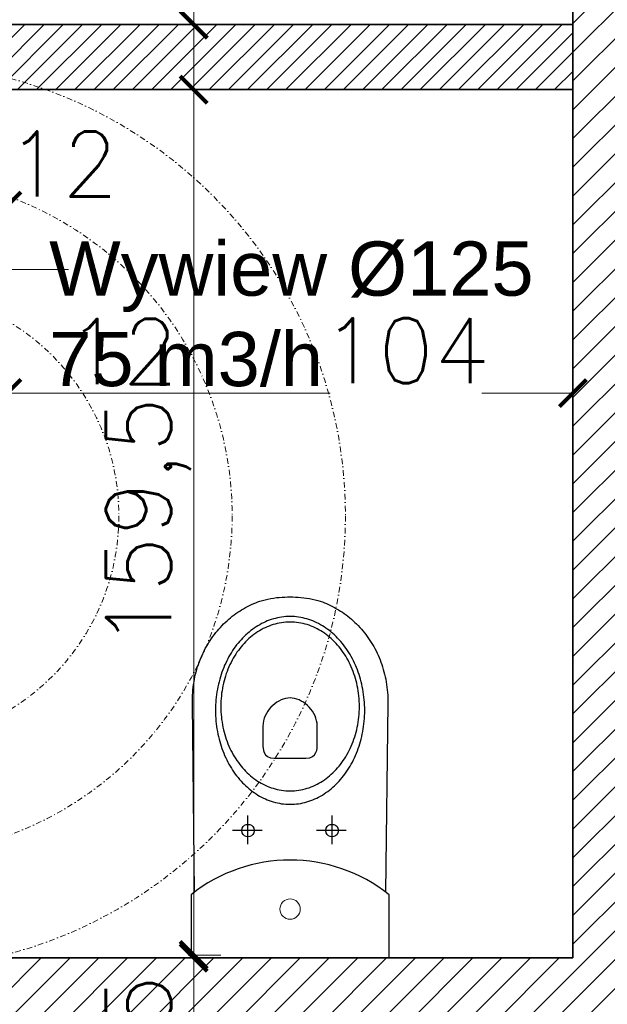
# Model space of a CAD drawing. Header units: millimetres. Extents: x -740 to 33545, y -26688 to 22494.
# Tile 168 of 256: x 11737 to 11845, y 10826 to 11007. Entities that reach past the tile are written whole.
import ezdxf

# ---------------------------------------------------------------- set-up
doc = ezdxf.new("R2010")
doc.units = ezdxf.units.MM
doc.header["$MEASUREMENT"] = 0
doc.linetypes.add('CENTERX2', pattern=[101.6, 63.5, -12.7, 12.7, -12.7])
doc.linetypes.add('DASHDOT', pattern=[1, 0.5, -0.25, 0, -0.25])
doc.layers.get('Defpoints').update_dxf_attribs({"color": 252})
doc.layers.add('## went NIEWID', color=51, linetype='DASHDOT', lineweight=15, plot=False)
for name, color, linetype in [('_IS_EKO_Opis_Wentylacja', 7, 'CENTERX2'), ('tabelki opis', 252, 'Continuous'), ('WYPOSARZENIE', 252, 'Continuous'), ('WYPOSAŻENIE', 252, 'Continuous')]:
    doc.layers.add(name, color=color, linetype=linetype)
for name, color, linetype, lineweight in [('_IS_WYCIAG_TOALETY', 6, 'Continuous', 20), ('A_istniejące ściany', 252, 'Continuous', 35), ('A_opisy', 252, 'Continuous', 15), ('A_projektowane sciany', 252, 'Continuous', 35), ('l.wypełnien', 252, 'Continuous', 5), ('Nowe_820-G Rysunki Obrazki_Nr_pióra__1', 252, 'Continuous', 13), ('wymiarowanie', 252, 'Continuous', 9)]:
    doc.layers.add(name, color=color, linetype=linetype, lineweight=lineweight)
doc.styles.add('Arial', font='arial.ttf')
doc.styles.add('styl2', font='simplex.shx')
doc.dimstyles.new('Skala 1-50', dxfattribs={"dimtxt": 12, "dimasz": 5, "dimexe": 1, "dimexo": 1, "dimgap": 1.5, "dimtad": 1, "dimdec": 1, "dimrnd": 0.5, "dimtxsty": 'styl2', "dimblk": 'ARCHTICK', "dimcen": 5, "dimadec": 0, "dimazin": 0, "dimtfac": 1, "dimtdec": 1, "dimtmove": 1, "dimatfit": 3, "dimldrblk": 'ARCHTICK', "dimfxl": 0, "dimlwd": -1, "dimlwe": -1, "dimarcsym": 0})

# ---------------------------------------------------------------- blocks, each defined once
blk = doc.blocks.new('_ArchTick')
at = {"color": 0, "linetype": 'ByBlock', "const_width": 0.15}
blk.add_lwpolyline([(-0.5, -0.5), (0.5, 0.5)], dxfattribs=at)
blk = doc.blocks.new('*D1363')
at = {"layer": 'Defpoints', "color": 0}
for p in [(11773.56, 11114.32), (11769.27, 11006.32), (11774.04, 11006.32)]:
    blk.add_point(p, dxfattribs=at)
at = {"layer": 'wymiarowanie', "color": 0}
for p, q in [((11772.56, 11114.32), (11768.27, 11114.32)), ((11769.27, 11114.32), (11769.27, 11107.56)), ((11769.27, 11006.32), (11769.27, 11079.75)), ((11773.04, 11006.32), (11768.27, 11006.32))]:
    blk.add_line(p, q, dxfattribs=at)
at = {"layer": 'wymiarowanie', "color": 0, "xscale": 5, "yscale": 5, "zscale": 5}
for p, rotation in [((11769.27, 11114.32), 90), ((11769.27, 11006.32), 270)]:
    blk.add_blockref('_ArchTick', p, dxfattribs=dict(at, rotation=rotation))
at = {"layer": 'wymiarowanie', "color": 0, "insert": (11761.47, 11093.66), "char_height": 12, "attachment_point": 5, "rotation": 90, "style": 'styl2'}
blk.add_mtext('108', dxfattribs=at)
blk = doc.blocks.new('*D1422')
at = {"layer": 'Defpoints', "color": 0}
for p in [(11734.93, 10938.4), (11722.93, 10928.19), (11734.93, 10920.47)]:
    blk.add_point(p, dxfattribs=at)
at = {"layer": 'wymiarowanie', "color": 0}
for p, q in [((11722.93, 10933.4), (11722.93, 10939.4)), ((11734.93, 10933.4), (11734.93, 10939.4)), ((11722.93, 10938.4), (11734.93, 10938.4)), ((11734.93, 10938.4), (11765.39, 10938.4))]:
    blk.add_line(p, q, dxfattribs=at)
at = {"layer": 'wymiarowanie', "color": 0, "xscale": 5, "yscale": 5, "zscale": 5, "rotation": 180}
blk.add_blockref('_ArchTick', (11722.93, 10938.4), dxfattribs=at)
at = {"layer": 'wymiarowanie', "color": 0, "xscale": 5, "yscale": 5, "zscale": 5}
blk.add_blockref('_ArchTick', (11734.93, 10938.4), dxfattribs=at)
at = {"layer": 'wymiarowanie', "color": 0, "insert": (11756.13, 10946.05), "char_height": 12, "attachment_point": 5, "style": 'styl2'}
blk.add_mtext('12', dxfattribs=at)
blk = doc.blocks.new('*D1423')
at = {"layer": 'Defpoints', "color": 0}
for p in [(11839.15, 10938.4), (11734.93, 10920.47), (11839.15, 10919.32)]:
    blk.add_point(p, dxfattribs=at)
at = {"layer": 'wymiarowanie', "color": 0}
for p, q in [((11734.93, 10933.4), (11734.93, 10939.4)), ((11839.15, 10933.4), (11839.15, 10939.4)), ((11734.93, 10938.4), (11794.41, 10938.4)), ((11839.15, 10938.4), (11822.35, 10938.4))]:
    blk.add_line(p, q, dxfattribs=at)
at = {"layer": 'wymiarowanie', "color": 0, "xscale": 5, "yscale": 5, "zscale": 5, "rotation": 180}
blk.add_blockref('_ArchTick', (11734.93, 10938.4), dxfattribs=at)
at = {"layer": 'wymiarowanie', "color": 0, "xscale": 5, "yscale": 5, "zscale": 5}
blk.add_blockref('_ArchTick', (11839.15, 10938.4), dxfattribs=at)
at = {"layer": 'wymiarowanie', "color": 0, "insert": (11808.38, 10946.2), "char_height": 12, "attachment_point": 5, "style": 'styl2'}
blk.add_mtext('104', dxfattribs=at)
blk = doc.blocks.new('*D2197')
at = {"layer": 'Defpoints', "color": 0}
for p in [(11784.54, 11006.32), (11769.27, 10994.32), (11784.54, 10994.32)]:
    blk.add_point(p, dxfattribs=at)
at = {"layer": 'wymiarowanie', "color": 0}
for p, q in [((11774.27, 11006.32), (11768.27, 11006.32)), ((11769.27, 11006.32), (11769.27, 10994.32)), ((11774.27, 10994.32), (11768.27, 10994.32))]:
    blk.add_line(p, q, dxfattribs=at)
at = {"layer": 'wymiarowanie', "color": 0, "xscale": 5, "yscale": 5, "zscale": 5}
for p, rotation in [((11769.27, 11006.32), 90), ((11769.27, 10994.32), 270)]:
    blk.add_blockref('_ArchTick', p, dxfattribs=dict(at, rotation=rotation))
at = {"layer": 'wymiarowanie', "color": 0, "insert": (11761.32, 11020.06), "char_height": 12, "attachment_point": 5, "rotation": 90, "style": 'styl2'}
blk.add_mtext('12', dxfattribs=at)
blk = doc.blocks.new('*D2198')
at = {"layer": 'Defpoints', "color": 0}
for p in [(11784.54, 10994.32), (11769.27, 10834.82), (11786.33, 10834.82)]:
    blk.add_point(p, dxfattribs=at)
at = {"layer": 'wymiarowanie', "color": 0}
for p, q in [((11774.27, 10994.32), (11768.27, 10994.32)), ((11769.27, 10994.32), (11769.27, 10834.82)), ((11774.27, 10834.82), (11768.27, 10834.82))]:
    blk.add_line(p, q, dxfattribs=at)
at = {"layer": 'wymiarowanie', "color": 0, "xscale": 5, "yscale": 5, "zscale": 5}
for p, rotation in [((11769.27, 10994.32), 90), ((11769.27, 10834.82), 270)]:
    blk.add_blockref('_ArchTick', p, dxfattribs=dict(at, rotation=rotation))
at = {"layer": 'wymiarowanie', "color": 0, "insert": (11760.93, 10914.57), "char_height": 12, "attachment_point": 5, "rotation": 90, "style": 'styl2'}
blk.add_mtext('159,5', dxfattribs=at)
blk = doc.blocks.new('*D2683')
at = {"layer": 'Defpoints', "color": 0}
for p in [(11722.93, 10994.32), (11734.93, 10994.32), (11734.93, 10972.96)]:
    blk.add_point(p, dxfattribs=at)
at = {"layer": 'wymiarowanie', "color": 0}
for p, q in [((11722.93, 10977.96), (11722.93, 10971.96)), ((11734.93, 10977.96), (11734.93, 10971.96)), ((11722.93, 10972.96), (11734.93, 10972.96))]:
    blk.add_line(p, q, dxfattribs=at)
at = {"layer": 'wymiarowanie', "color": 0, "xscale": 5, "yscale": 5, "zscale": 5, "rotation": 180}
blk.add_blockref('_ArchTick', (11722.93, 10972.96), dxfattribs=at)
at = {"layer": 'wymiarowanie', "color": 0, "xscale": 5, "yscale": 5, "zscale": 5}
blk.add_blockref('_ArchTick', (11734.93, 10972.96), dxfattribs=at)
at = {"layer": 'wymiarowanie', "color": 0, "insert": (11745.05, 10980.61), "char_height": 12, "attachment_point": 5, "style": 'styl2'}
blk.add_mtext('12', dxfattribs=at)
blk = doc.blocks.new('*D2795')
at = {"layer": 'Defpoints', "color": 0}
for p in [(11839.15, 10834.32), (11769.27, 10791.99), (11839.15, 10791.99)]:
    blk.add_point(p, dxfattribs=at)
at = {"layer": 'wymiarowanie', "color": 0}
for p, q in [((11774.27, 10834.32), (11768.27, 10834.32)), ((11769.27, 10834.32), (11769.27, 10791.99)), ((11774.27, 10791.99), (11768.27, 10791.99))]:
    blk.add_line(p, q, dxfattribs=at)
at = {"layer": 'wymiarowanie', "color": 0, "xscale": 5, "yscale": 5, "zscale": 5}
for p, rotation in [((11769.27, 10834.32), 90), ((11769.27, 10791.99), 270)]:
    blk.add_blockref('_ArchTick', p, dxfattribs=dict(at, rotation=rotation))
at = {"layer": 'wymiarowanie', "color": 0, "insert": (11760.93, 10813.16), "char_height": 12, "attachment_point": 5, "rotation": 90, "style": 'styl2'}
blk.add_mtext('42,5', dxfattribs=at)
blk = doc.blocks.new('FILL_245')
at = {"color": 1, "linetype": 'Continuous', "const_width": 0.018}
blk.add_lwpolyline([(-42321.15, 289.36), (-42313.9, 301.91), (-42308.6, 296.6)], close=True, dxfattribs=at)
blk = doc.blocks.new('FILL_244')
at = {"color": 1, "linetype": 'Continuous', "const_width": 0.018}
blk.add_lwpolyline([(-42321.15, 274.23), (-42308.6, 266.98), (-42313.9, 261.68)], close=True, dxfattribs=at)
blk = doc.blocks.new('Wywiew_lazienki')
at = {"layer": '## went NIEWID'}
for radius in [40, 30, 20]:
    blk.add_circle((10620.466, 9724.025), radius, dxfattribs=at)
at = {"layer": '_IS_WYCIAG_TOALETY', "linetype": 'Continuous', "lineweight": 0}
for p, q in [((10625.883, 9731.381), (10623.233, 9726.792)), ((10625.883, 9716.668), (10627.822, 9718.607))]:
    blk.add_line(p, q, dxfattribs=at)
at = {"layer": '_IS_WYCIAG_TOALETY', "linetype": 'Continuous', "lineweight": 0, "const_width": 0.00658}
for points in [[(10611.711, 9732.779), (10614.079, 9730.411)], [(10629.22, 9732.779), (10626.853, 9730.411)], [(10615.049, 9731.381), (10613.109, 9729.442)], [(10615.049, 9731.381), (10613.109, 9729.442)], [(10617.698, 9726.792), (10615.049, 9731.381)], [(10617.698, 9726.792), (10615.049, 9731.381)], [(10625.883, 9731.381), (10627.822, 9729.442)], [(10625.883, 9731.381), (10627.822, 9729.442)], [(10613.109, 9729.442), (10617.698, 9726.792)], [(10627.822, 9729.442), (10623.233, 9726.792)], [(10617.698, 9726.792), (10617.698, 9726.792)], [(10623.233, 9726.792), (10623.233, 9726.792)], [(10617.698, 9721.257), (10613.109, 9718.607)], [(10617.698, 9721.257), (10613.109, 9718.607)], [(10615.049, 9716.668), (10617.698, 9721.257)], [(10617.698, 9721.257), (10617.698, 9721.257)], [(10623.233, 9721.257), (10627.822, 9718.607)], [(10623.233, 9721.257), (10627.822, 9718.607)], [(10623.233, 9721.257), (10623.233, 9721.257)], [(10625.883, 9716.668), (10623.233, 9721.257)], [(10613.109, 9718.607), (10615.049, 9716.668)], [(10613.109, 9718.607), (10615.049, 9716.668)], [(10611.711, 9715.27), (10614.079, 9717.638)], [(10629.22, 9715.27), (10626.853, 9717.638)]]:
    blk.add_lwpolyline(points, dxfattribs=at)
at = {"layer": '_IS_WYCIAG_TOALETY', "lineweight": 0}
for radius in [2.981, 2.176]:
    blk.add_circle((10620.466, 9724.025), radius, dxfattribs=at)
blk.add_point((10620.466, 9724.025), dxfattribs=at)
blk.add_point((10620.466, 9724.025), dxfattribs=at)
at = {"layer": '_IS_WYCIAG_TOALETY', "lineweight": 0, "extrusion": (0, 0, -1), "xscale": 0.3657600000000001, "yscale": 0.3657600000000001, "zscale": -0.3657600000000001}
for name in ['FILL_245', 'FILL_244']:
    blk.add_blockref(name, (4861.684, 9620.956), dxfattribs=at)

msp = doc.modelspace()

# ---------------------------------------------------------------- hatches: boundary and pattern name
at = {"layer": 'l.wypełnien'}
h = msp.add_hatch(dxfattribs=at)
h.set_pattern_fill('ANSI31', color=256, scale=30, style=0)
h.paths.add_polyline_path([(11391.26, 10402.52), (11391.26, 10359.34), (11839.15, 10359.34), (11839.15, 9782.76), (11774.02, 9782.76), (11774.02, 9765.83), (11774.02, 9754.82), (11774.02, 9739.58), (11839.15, 9739.58), (11882.33, 9739.58), (11882.33, 10522.75), (11866.24, 10522.75), (11854.39, 10522.75), (11839.15, 10522.75), (11839.15, 10402.52), (11426.82, 10402.52), (11426.82, 10552.38), (11401.42, 10552.38), (11401.42, 10402.52)])
h.paths.add_polyline_path([(11391.26, 10834.32), (11391.26, 10791.99), (11401.42, 10791.99), (11401.42, 10654.38), (11426.82, 10654.38), (11426.82, 10791.99), (11839.15, 10791.99), (11839.15, 10677.69), (11854.39, 10677.69), (11866.24, 10677.69), (11882.33, 10677.69), (11882.33, 11331.32), (11882.33, 11374.5), (11799.42, 11374.5), (11799.42, 11331.32), (11839.15, 11331.32), (11839.15, 10994.32), (11839.15, 10834.32), (11699.45, 10834.32), (11685.18, 10834.32), (11640.68, 10834.32), (11401.42, 10834.32)])
h.paths.add_polyline_path([(11477.62, 10806.38), (11477.62, 10819.93), (11497.94, 10819.93), (11497.94, 10806.38)], flags=16)
h.paths.add_polyline_path([(11438.67, 10819.93), (11438.67, 10806.38), (11457.3, 10806.38), (11457.3, 10819.93)], flags=16)
h.paths.add_polyline_path([(11429.29, 9739.58), (11429.29, 9782.76), (11384.13, 9782.76), (11384.13, 9739.58)])
h.paths.add_polyline_path([(11624.02, 9739.58), (11624.02, 9782.76), (11579.29, 9782.76), (11579.29, 9739.58)])
h = msp.add_hatch(dxfattribs=at)
h.set_pattern_fill('ANSI31', color=256, scale=20, style=0)
h.paths.add_polyline_path([(11528.81, 11006.32), (11528.81, 10994.32), (11590.93, 10994.32), (11590.93, 10984.32), (11602.93, 10984.32), (11602.93, 10994.32), (11616.93, 10994.32), (11616.93, 11006.32), (11602.93, 11006.32), (11602.93, 11114.32), (11839.15, 11114.32), (11839.15, 11126.32), (11590.93, 11126.32), (11590.93, 11006.32)])
h.paths.add_polyline_path([(11391.26, 10994.32), (11391.26, 11006.32), (11404.81, 11006.32), (11404.81, 11331.32), (11416.81, 11331.32), (11416.81, 11006.32), (11426.81, 11006.32), (11426.81, 10994.32)])
h.paths.add_polyline_path([(11708.93, 10994.32), (11708.93, 11006.32), (11839.15, 11006.32), (11839.15, 10994.32), (11734.93, 10994.32), (11734.93, 10984.32), (11722.93, 10984.32), (11722.93, 10994.32)])
h.paths.add_polyline_path([(11289.26, 10994.32), (11289.26, 11006.32), (11169.43, 11006.32), (11169.43, 10994.32)])
h.paths.add_polyline_path([(11734.93, 10834.32), (11734.93, 10892.32), (11722.93, 10892.32), (11722.93, 10834.32)])
h.paths.add_polyline_path([(11602.93, 10834.32), (11602.93, 10882.32), (11590.93, 10882.32), (11590.93, 10834.32)])

# ---------------------------------------------------------------- linework, layer by layer
at = {"layer": 'A_istniejące ściany'}
for points in [[(11839.15, 11331.32), (11839.15, 10984.32)], [(11839.15, 10994.32), (11839.15, 10834.32)], [(11839.15, 10834.32), (11699.45, 10834.32)]]:
    msp.add_lwpolyline(points, dxfattribs=at)
at = {"layer": 'A_opisy'}
msp.add_line((11746.23, 10961.16), (11717.93, 10961.16), dxfattribs=at)
at = {"layer": 'A_projektowane sciany'}
for p, q in [((11839.15, 11006.32), (11708.93, 11006.32)), ((11839.15, 10994.32), (11734.93, 10994.32))]:
    msp.add_line(p, q, dxfattribs=at)
at = {"layer": 'Nowe_820-G Rysunki Obrazki_Nr_pióra__1', "linetype": 'Continuous', "lineweight": 13}
for points in [[(11791.73, 10834.32), (11781.57, 10834.32)], [(11791.73, 10834.32), (11801.89, 10834.32)]]:
    msp.add_lwpolyline(points, dxfattribs=at)
at = {"layer": 'wymiarowanie'}
msp.add_circle((11787.04, 10843.29), 1.88, dxfattribs=at)
at = {"layer": 'WYPOSARZENIE'}
msp.add_lwpolyline([(11768.79, 10834.32), (11805.29, 10834.32), (11805.29, 10845.94, 0.349919), (11768.79, 10845.94), (11768.79, 10834.32)], format="xyb", dxfattribs=at)
at = {"layer": 'WYPOSAŻENIE'}
for points in [[(11769.43, 10846.44), (11769.03, 10881.21), (11769.03, 10881.72), (11769.04, 10882.22), (11769.06, 10882.73), (11769.09, 10883.22), (11769.14, 10883.72), (11769.19, 10884.21), (11769.25, 10884.69), (11769.33, 10885.17), (11769.42, 10885.64), (11769.51, 10886.11), (11769.62, 10886.57), (11769.74, 10887.03), (11769.86, 10887.48), (11770, 10887.93), (11770.14, 10888.37), (11770.3, 10888.81), (11770.46, 10889.24), (11770.63, 10889.66), (11770.82, 10890.08), (11771.01, 10890.49), (11771.21, 10890.89), (11771.41, 10891.29), (11771.63, 10891.68), (11771.85, 10892.07), (11772.08, 10892.45), (11772.32, 10892.82), (11772.57, 10893.18), (11772.82, 10893.54), (11773.09, 10893.89), (11773.35, 10894.24), (11773.63, 10894.57), (11773.91, 10894.9), (11774.2, 10895.22), (11774.49, 10895.54), (11774.79, 10895.84), (11775.1, 10896.14), (11775.42, 10896.43), (11775.73, 10896.71), (11776.06, 10896.98), (11776.39, 10897.25), (11776.72, 10897.51), (11777.06, 10897.76), (11777.41, 10898), (11777.76, 10898.23), (11778.11, 10898.45), (11778.47, 10898.66), (11778.83, 10898.87), (11779.2, 10899.06), (11779.57, 10899.25), (11779.95, 10899.43), (11780.33, 10899.59), (11780.71, 10899.75), (11781.09, 10899.9), (11781.48, 10900.04), (11781.48, 10900.04), (11781.96, 10900.19), (11782.45, 10900.32), (11782.96, 10900.44), (11783.48, 10900.54), (11784, 10900.62), (11784.53, 10900.69), (11785.05, 10900.74), (11785.56, 10900.78), (11786.07, 10900.8), (11786.56, 10900.82), (11787.04, 10900.82), (11787.04, 10900.82), (11787.52, 10900.82), (11788.01, 10900.8), (11788.51, 10900.78), (11789.03, 10900.74), (11789.55, 10900.68), (11790.08, 10900.62), (11790.6, 10900.53), (11791.12, 10900.44), (11791.63, 10900.32), (11792.12, 10900.19), (11792.6, 10900.04), (11792.99, 10899.9), (11793.37, 10899.75), (11793.75, 10899.59), (11794.13, 10899.42), (11794.51, 10899.25), (11794.88, 10899.06), (11795.25, 10898.87), (11795.61, 10898.66), (11795.97, 10898.45), (11796.32, 10898.23), (11796.67, 10897.99), (11797.02, 10897.75), (11797.36, 10897.51), (11797.69, 10897.25), (11798.02, 10896.98), (11798.34, 10896.71), (11798.66, 10896.43), (11798.98, 10896.14), (11799.28, 10895.84), (11799.58, 10895.53), (11799.88, 10895.22), (11800.17, 10894.9), (11800.45, 10894.57), (11800.72, 10894.23), (11800.99, 10893.89), (11801.25, 10893.54), (11801.51, 10893.18), (11801.76, 10892.82), (11801.99, 10892.45), (11802.23, 10892.07), (11802.45, 10891.68), (11802.66, 10891.29), (11802.87, 10890.89), (11803.07, 10890.49), (11803.26, 10890.08), (11803.44, 10889.66), (11803.62, 10889.23), (11803.78, 10888.81), (11803.93, 10888.37), (11804.08, 10887.93), (11804.22, 10887.48), (11804.34, 10887.03), (11804.46, 10886.57), (11804.56, 10886.11), (11804.66, 10885.64), (11804.75, 10885.17), (11804.82, 10884.69), (11804.89, 10884.2), (11804.94, 10883.72), (11804.98, 10883.22), (11805.02, 10882.72), (11805.04, 10882.22), (11805.05, 10881.71), (11805.04, 10881.2), (11805.04, 10881.2), (11804.64, 10846.43)], [(11779.27, 10855.25), (11779.27, 10860.56)], [(11794.78, 10855.25), (11794.78, 10860.56)], [(11781.88, 10857.76), (11776.42, 10857.76)], [(11797.38, 10857.76), (11791.93, 10857.76)]]:
    msp.add_lwpolyline(points, dxfattribs=at)
for points in [[(11787.04, 10862.61), (11787.43, 10862.62), (11787.83, 10862.64), (11788.22, 10862.67), (11788.61, 10862.72), (11788.99, 10862.78), (11789.38, 10862.86), (11789.76, 10862.95), (11790.13, 10863.05), (11790.5, 10863.17), (11790.87, 10863.29), (11791.23, 10863.43), (11791.59, 10863.59), (11791.95, 10863.75), (11792.29, 10863.93), (11792.64, 10864.11), (11792.98, 10864.31), (11793.32, 10864.52), (11793.64, 10864.75), (11793.97, 10864.98), (11794.29, 10865.22), (11794.6, 10865.47), (11794.91, 10865.74), (11795.21, 10866.01), (11795.51, 10866.29), (11795.79, 10866.59), (11796.08, 10866.89), (11796.35, 10867.2), (11796.62, 10867.52), (11796.89, 10867.85), (11797.14, 10868.19), (11797.39, 10868.54), (11797.63, 10868.89), (11797.86, 10869.26), (11798.09, 10869.63), (11798.3, 10870.01), (11798.51, 10870.4), (11798.72, 10870.79), (11798.91, 10871.19), (11799.09, 10871.6), (11799.27, 10872.01), (11799.44, 10872.44), (11799.59, 10872.86), (11799.74, 10873.3), (11799.88, 10873.74), (11800.01, 10874.18), (11800.14, 10874.64), (11800.25, 10875.09), (11800.35, 10875.55), (11800.44, 10876.02), (11800.52, 10876.49), (11800.59, 10876.97), (11800.65, 10877.45), (11800.7, 10877.93), (11800.74, 10878.42), (11800.77, 10878.92), (11800.79, 10879.41), (11800.79, 10879.91), (11800.79, 10879.91), (11800.79, 10880.41), (11800.77, 10880.91), (11800.74, 10881.4), (11800.7, 10881.89), (11800.65, 10882.38), (11800.59, 10882.86), (11800.52, 10883.33), (11800.44, 10883.81), (11800.35, 10884.27), (11800.25, 10884.74), (11800.14, 10885.19), (11800.02, 10885.64), (11799.88, 10886.09), (11799.75, 10886.53), (11799.6, 10886.96), (11799.44, 10887.39), (11799.27, 10887.81), (11799.09, 10888.23), (11798.91, 10888.64), (11798.72, 10889.04), (11798.52, 10889.43), (11798.31, 10889.82), (11798.09, 10890.2), (11797.86, 10890.57), (11797.63, 10890.93), (11797.39, 10891.29), (11797.14, 10891.64), (11796.89, 10891.97), (11796.62, 10892.3), (11796.36, 10892.63), (11796.08, 10892.94), (11795.8, 10893.24), (11795.51, 10893.53), (11795.21, 10893.82), (11794.91, 10894.09), (11794.6, 10894.35), (11794.29, 10894.61), (11793.97, 10894.85), (11793.65, 10895.08), (11793.32, 10895.3), (11792.98, 10895.51), (11792.64, 10895.71), (11792.3, 10895.9), (11791.95, 10896.08), (11791.59, 10896.24), (11791.23, 10896.39), (11790.87, 10896.53), (11790.5, 10896.66), (11790.13, 10896.78), (11789.76, 10896.88), (11789.38, 10896.97), (11789, 10897.04), (11788.61, 10897.11), (11788.22, 10897.16), (11787.83, 10897.19), (11787.44, 10897.21), (11787.04, 10897.22), (11787.04, 10897.22), (11786.64, 10897.21), (11786.25, 10897.19), (11785.86, 10897.16), (11785.47, 10897.11), (11785.08, 10897.04), (11784.7, 10896.97), (11784.32, 10896.88), (11783.95, 10896.78), (11783.57, 10896.66), (11783.21, 10896.53), (11782.84, 10896.39), (11782.49, 10896.24), (11782.13, 10896.08), (11781.78, 10895.9), (11781.44, 10895.71), (11781.1, 10895.52), (11780.76, 10895.3), (11780.43, 10895.08), (11780.11, 10894.85), (11779.79, 10894.61), (11779.47, 10894.36), (11779.17, 10894.09), (11778.87, 10893.82), (11778.57, 10893.53), (11778.28, 10893.24), (11778, 10892.94), (11777.72, 10892.63), (11777.45, 10892.31), (11777.19, 10891.98), (11776.94, 10891.64), (11776.69, 10891.29), (11776.45, 10890.93), (11776.21, 10890.57), (11775.99, 10890.2), (11775.77, 10889.82), (11775.56, 10889.43), (11775.36, 10889.04), (11775.17, 10888.64), (11774.98, 10888.23), (11774.81, 10887.81), (11774.64, 10887.39), (11774.48, 10886.97), (11774.33, 10886.53), (11774.19, 10886.09), (11774.06, 10885.65), (11773.94, 10885.19), (11773.83, 10884.74), (11773.73, 10884.28), (11773.64, 10883.81), (11773.56, 10883.34), (11773.48, 10882.86), (11773.42, 10882.38), (11773.37, 10881.89), (11773.33, 10881.4), (11773.31, 10880.91), (11773.29, 10880.42), (11773.28, 10879.92), (11773.28, 10879.92), (11773.29, 10879.42), (11773.31, 10878.92), (11773.33, 10878.43), (11773.37, 10877.94), (11773.42, 10877.45), (11773.48, 10876.97), (11773.55, 10876.49), (11773.64, 10876.02), (11773.73, 10875.56), (11773.83, 10875.09), (11773.94, 10874.64), (11774.06, 10874.19), (11774.19, 10873.74), (11774.33, 10873.3), (11774.48, 10872.87), (11774.64, 10872.44), (11774.81, 10872.02), (11774.98, 10871.6), (11775.17, 10871.19), (11775.36, 10870.79), (11775.56, 10870.4), (11775.77, 10870.01), (11775.99, 10869.63), (11776.21, 10869.26), (11776.45, 10868.9), (11776.69, 10868.54), (11776.93, 10868.19), (11777.19, 10867.85), (11777.45, 10867.52), (11777.72, 10867.2), (11778, 10866.89), (11778.28, 10866.59), (11778.57, 10866.3), (11778.86, 10866.01), (11779.16, 10865.74), (11779.47, 10865.47), (11779.79, 10865.22), (11780.1, 10864.98), (11780.43, 10864.75), (11780.76, 10864.52), (11781.09, 10864.31), (11781.43, 10864.12), (11781.78, 10863.93), (11782.13, 10863.75), (11782.48, 10863.59), (11782.84, 10863.44), (11783.2, 10863.3), (11783.57, 10863.17), (11783.94, 10863.05), (11784.32, 10862.95), (11784.7, 10862.86), (11785.08, 10862.79), (11785.46, 10862.72), (11785.85, 10862.67), (11786.24, 10862.64), (11786.64, 10862.62), (11787.04, 10862.61)], [(11787.04, 10865.07), (11787.44, 10865.08), (11787.84, 10865.1), (11788.24, 10865.14), (11788.63, 10865.19), (11789.03, 10865.26), (11789.41, 10865.34), (11789.8, 10865.44), (11790.18, 10865.55), (11790.55, 10865.67), (11790.92, 10865.81), (11791.28, 10865.96), (11791.64, 10866.12), (11792, 10866.3), (11792.35, 10866.49), (11792.69, 10866.69), (11793.03, 10866.9), (11793.36, 10867.12), (11793.69, 10867.36), (11794.01, 10867.61), (11794.33, 10867.87), (11794.63, 10868.13), (11794.93, 10868.41), (11795.23, 10868.71), (11795.51, 10869.01), (11795.79, 10869.32), (11796.06, 10869.64), (11796.32, 10869.97), (11796.58, 10870.31), (11796.83, 10870.66), (11797.06, 10871.01), (11797.29, 10871.38), (11797.52, 10871.75), (11797.73, 10872.13), (11797.93, 10872.52), (11798.12, 10872.92), (11798.31, 10873.33), (11798.48, 10873.74), (11798.65, 10874.16), (11798.8, 10874.59), (11798.95, 10875.02), (11799.08, 10875.46), (11799.2, 10875.9), (11799.32, 10876.35), (11799.42, 10876.81), (11799.51, 10877.27), (11799.59, 10877.74), (11799.65, 10878.21), (11799.71, 10878.69), (11799.75, 10879.17), (11799.78, 10879.65), (11799.8, 10880.14), (11799.81, 10880.63), (11799.81, 10880.63), (11799.8, 10881.13), (11799.78, 10881.62), (11799.75, 10882.1), (11799.71, 10882.58), (11799.65, 10883.06), (11799.59, 10883.53), (11799.51, 10884), (11799.42, 10884.46), (11799.32, 10884.92), (11799.2, 10885.37), (11799.08, 10885.81), (11798.95, 10886.25), (11798.8, 10886.68), (11798.65, 10887.11), (11798.48, 10887.53), (11798.31, 10887.94), (11798.13, 10888.35), (11797.93, 10888.75), (11797.73, 10889.14), (11797.52, 10889.52), (11797.3, 10889.89), (11797.07, 10890.26), (11796.83, 10890.61), (11796.58, 10890.96), (11796.33, 10891.3), (11796.06, 10891.63), (11795.79, 10891.95), (11795.51, 10892.26), (11795.23, 10892.57), (11794.93, 10892.86), (11794.63, 10893.14), (11794.33, 10893.41), (11794.01, 10893.66), (11793.69, 10893.91), (11793.37, 10894.15), (11793.03, 10894.37), (11792.7, 10894.59), (11792.35, 10894.79), (11792, 10894.97), (11791.65, 10895.15), (11791.29, 10895.31), (11790.92, 10895.46), (11790.55, 10895.6), (11790.18, 10895.72), (11789.8, 10895.83), (11789.42, 10895.93), (11789.03, 10896.01), (11788.64, 10896.08), (11788.24, 10896.13), (11787.84, 10896.17), (11787.44, 10896.19), (11787.04, 10896.2), (11787.04, 10896.2), (11786.63, 10896.19), (11786.23, 10896.17), (11785.84, 10896.13), (11785.44, 10896.08), (11785.05, 10896.01), (11784.66, 10895.93), (11784.28, 10895.83), (11783.9, 10895.72), (11783.53, 10895.6), (11783.16, 10895.46), (11782.79, 10895.31), (11782.43, 10895.15), (11782.08, 10894.98), (11781.73, 10894.79), (11781.38, 10894.59), (11781.04, 10894.37), (11780.71, 10894.15), (11780.38, 10893.91), (11780.06, 10893.67), (11779.75, 10893.41), (11779.44, 10893.14), (11779.14, 10892.86), (11778.85, 10892.57), (11778.56, 10892.27), (11778.29, 10891.95), (11778.02, 10891.63), (11777.75, 10891.3), (11777.5, 10890.96), (11777.25, 10890.62), (11777.01, 10890.26), (11776.78, 10889.89), (11776.56, 10889.52), (11776.35, 10889.14), (11776.15, 10888.75), (11775.95, 10888.35), (11775.77, 10887.94), (11775.59, 10887.53), (11775.43, 10887.11), (11775.27, 10886.69), (11775.13, 10886.25), (11774.99, 10885.81), (11774.87, 10885.37), (11774.76, 10884.92), (11774.66, 10884.46), (11774.57, 10884), (11774.49, 10883.53), (11774.42, 10883.06), (11774.37, 10882.58), (11774.32, 10882.1), (11774.29, 10881.62), (11774.27, 10881.13), (11774.27, 10880.64), (11774.27, 10880.64), (11774.27, 10880.14), (11774.29, 10879.66), (11774.32, 10879.17), (11774.37, 10878.69), (11774.42, 10878.21), (11774.49, 10877.74), (11774.57, 10877.27), (11774.66, 10876.81), (11774.76, 10876.36), (11774.87, 10875.9), (11774.99, 10875.46), (11775.13, 10875.02), (11775.27, 10874.59), (11775.43, 10874.16), (11775.59, 10873.74), (11775.77, 10873.33), (11775.95, 10872.92), (11776.14, 10872.53), (11776.35, 10872.14), (11776.56, 10871.75), (11776.78, 10871.38), (11777.01, 10871.01), (11777.25, 10870.66), (11777.5, 10870.31), (11777.75, 10869.97), (11778.01, 10869.64), (11778.28, 10869.32), (11778.56, 10869.01), (11778.85, 10868.71), (11779.14, 10868.42), (11779.44, 10868.14), (11779.75, 10867.87), (11780.06, 10867.61), (11780.38, 10867.36), (11780.71, 10867.12), (11781.04, 10866.9), (11781.38, 10866.69), (11781.72, 10866.49), (11782.07, 10866.3), (11782.43, 10866.12), (11782.79, 10865.96), (11783.15, 10865.81), (11783.52, 10865.67), (11783.9, 10865.55), (11784.28, 10865.44), (11784.66, 10865.34), (11785.05, 10865.26), (11785.44, 10865.19), (11785.83, 10865.14), (11786.23, 10865.1), (11786.63, 10865.08), (11787.04, 10865.07)], [(11787.26, 10871.12), (11789.96, 10871.12), (11790.65, 10871.2), (11791.17, 10871.42), (11791.55, 10871.74), (11791.79, 10872.13), (11791.94, 10872.54), (11792.01, 10872.94), (11792.03, 10873.29), (11792.04, 10877.06), (11792.01, 10877.54), (11791.93, 10878.01), (11791.8, 10878.47), (11791.63, 10878.92), (11791.42, 10879.34), (11791.17, 10879.75), (11790.89, 10880.14), (11790.57, 10880.5), (11790.24, 10880.83), (11789.88, 10881.13), (11789.5, 10881.41), (11789.1, 10881.64), (11788.7, 10881.84), (11788.29, 10882), (11787.87, 10882.12), (11787.45, 10882.19), (11787.04, 10882.21), (11786.63, 10882.19), (11786.21, 10882.12), (11785.79, 10882), (11785.38, 10881.84), (11784.97, 10881.64), (11784.58, 10881.4), (11784.2, 10881.13), (11783.84, 10880.83), (11783.5, 10880.49), (11783.19, 10880.13), (11782.91, 10879.74), (11782.66, 10879.33), (11782.45, 10878.9), (11782.27, 10878.45), (11782.15, 10877.99), (11782.07, 10877.52), (11782.04, 10877.03), (11782.04, 10873.27), (11782.06, 10872.93), (11782.13, 10872.53), (11782.27, 10872.13), (11782.52, 10871.74), (11782.89, 10871.42), (11783.42, 10871.2), (11784.11, 10871.12)], [(11778.12, 10857.76), (11778.19, 10858.18), (11778.36, 10858.5), (11778.62, 10858.73), (11778.93, 10858.87), (11779.27, 10858.91), (11779.61, 10858.87), (11779.93, 10858.73), (11780.18, 10858.5), (11780.36, 10858.18), (11780.42, 10857.76), (11780.36, 10857.35), (11780.18, 10857.03), (11779.93, 10856.8), (11779.61, 10856.66), (11779.27, 10856.61), (11778.93, 10856.66), (11778.62, 10856.8), (11778.36, 10857.03), (11778.19, 10857.35), (11778.12, 10857.76)], [(11793.63, 10857.76), (11793.69, 10858.18), (11793.87, 10858.5), (11794.13, 10858.73), (11794.44, 10858.87), (11794.78, 10858.91), (11795.12, 10858.87), (11795.43, 10858.73), (11795.69, 10858.5), (11795.86, 10858.18), (11795.93, 10857.76), (11795.86, 10857.35), (11795.69, 10857.03), (11795.43, 10856.8), (11795.12, 10856.66), (11794.78, 10856.61), (11794.44, 10856.66), (11794.12, 10856.8), (11793.87, 10857.03), (11793.69, 10857.35), (11793.63, 10857.76)]]:
    msp.add_lwpolyline(points, close=True, dxfattribs=at)

# ---------------------------------------------------------------- block references
at = {"xscale": 2.0875, "yscale": 2.0875, "zscale": 2.0875}
msp.add_blockref('Wywiew_lazienki', (-10456.49, -9383.16), dxfattribs=at)

# ---------------------------------------------------------------- texts
at = {"layer": '_IS_EKO_Opis_Wentylacja', "insert": (11742.64, 10966.34), "char_height": 10, "width": 108.1234, "attachment_point": 1, "style": 'Arial'}
msp.add_mtext('Wywiew %%C125 \\P75 m3/h', dxfattribs=at)
at = {"layer": 'tabelki opis', "insert": (11340.41, 10907.75), "char_height": 10.24, "width": 164.736, "attachment_point": 1}
msp.add_mtext('\\pi47.56736;{\\fCentury Gothic|b0|i1|c238|p34;KORYTARZ}', dxfattribs=at)

# ---------------------------------------------------------------- dimensions: what is measured, and where the dimension line sits
at = {"layer": 'wymiarowanie'}
for base, p1, p2, picture, middle in [((11769.27, 11006.32), (11773.56, 11114.32), (11774.04, 11006.32), '*D1363', (11769.27, 11093.66)), ((11769.27, 10994.32), (11784.54, 11006.32), (11784.54, 10994.32), '*D2197', (11768.97, 11020.06))]:
    dim = msp.add_linear_dim(base=base, p1=p1, p2=p2, angle=90, dimstyle='Skala 1-50', dxfattribs=at)
    dim.commit()
    dim.dimension.update_dxf_attribs({"geometry": picture, "text_midpoint": middle, "dimtype": 160})
for base, p1, p2, picture, middle in [((11769.27, 10834.82), (11784.54, 10994.32), (11786.33, 10834.82), '*D2198', (11760.93, 10914.57)), ((11769.27, 10791.99), (11839.15, 10834.32), (11839.15, 10791.99), '*D2795', (11760.93, 10813.16))]:
    dim = msp.add_linear_dim(base=base, p1=p1, p2=p2, angle=90, dimstyle='Skala 1-50', dxfattribs=at)
    dim.commit()
    dim.dimension.update_dxf_attribs({"geometry": picture, "text_midpoint": middle})
for base, p1, p2, picture, middle in [((11734.93, 10972.96), (11722.93, 10994.32), (11734.93, 10994.32), '*D2683', (11745.05, 10972.96)), ((11734.93, 10938.4), (11722.93, 10928.19), (11734.93, 10920.47), '*D1422', (11756.13, 10938.4)), ((11839.15, 10938.4), (11734.93, 10920.47), (11839.15, 10919.32), '*D1423', (11808.38, 10938.4))]:
    dim = msp.add_linear_dim(base=base, p1=p1, p2=p2, dimstyle='Skala 1-50', dxfattribs=at)
    dim.commit()
    dim.dimension.update_dxf_attribs({"geometry": picture, "text_midpoint": middle, "dimtype": 160})

doc.saveas('drawing.dxf')
